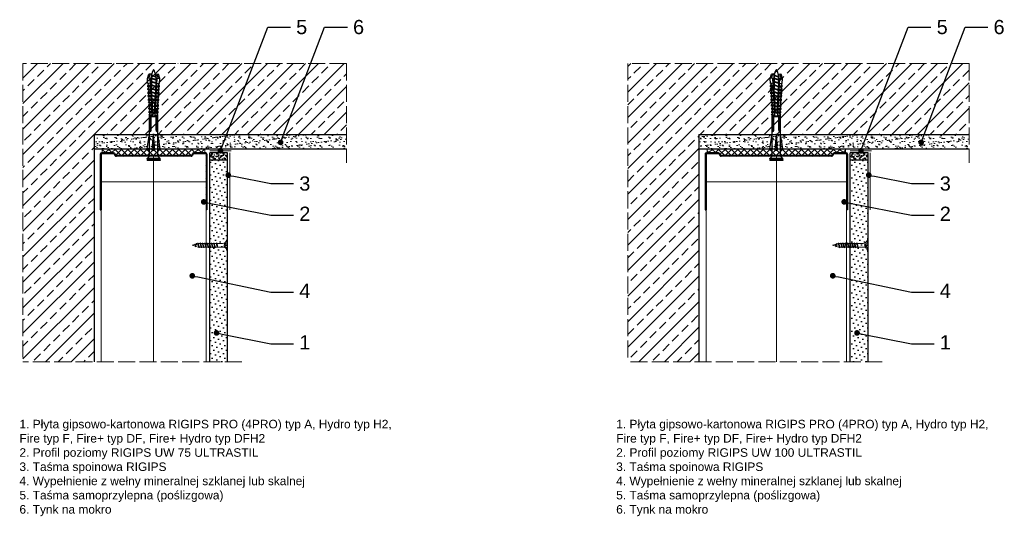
# Model space of a CAD drawing. Header units: millimetres. Extents: x 1963 to 3093, y 411 to 1406.
# Tile 3 of 3: x 2399 to 3091, y 1055 to 1405. Entities that reach past the tile are written whole.
import ezdxf
from ezdxf import colors
from ezdxf.entities.mleader import LeaderData, LeaderLine
from ezdxf.math import Vec2, Vec3

# ---------------------------------------------------------------- set-up
doc = ezdxf.new("R2010")
doc.units = ezdxf.units.MM
doc.linetypes.add('ACAD_ISO02W100', pattern=[15, 12, -3])
for name, color, linetype, lineweight in [('_ISOVER WELNA', 7, 'BATTING', 9), ('_RIGIPS AKCESORIA', 7, 'Continuous', 18), ('_RIGIPS G-K', 7, 'Continuous', 25), ('_RIGIPS PROFIL', 7, 'Continuous', 18), ('KRESKOWANIE', 7, 'Continuous', 9), ('OPISY', 7, 'Continuous', 9), ('PRZERYWANA', 7, 'ACAD_ISO02W100', 9)]:
    doc.layers.add(name, color=color, linetype=linetype, lineweight=lineweight)
doc.styles.get("Standard").update_dxf_attribs({"font": 'arial.ttf'})
doc.linetypes.add('BATTING', pattern='A,0.00254,-2.54,[134,ltypeshp.shx,S=2.54,R=0,X=-2.54,Y=0],-5.08,[134,ltypeshp.shx,S=2.54,R=180,X=2.54,Y=0],-2.54', length=10.16254)

# ---------------------------------------------------------------- blocks, each defined once
blk = doc.blocks.new('UW 75 ULTRASTIL')
h = blk.add_hatch()
h.set_pattern_fill('ANSI31', color=256, scale=0.5, style=0)
h.paths.add_polyline_path([(-11.93, 0.56), (-11.6, 1.24, -0.286951), (-10.7, 1.8), (10.18, 1.8), (41.3, 1.8, -0.286951), (42.2, 1.24), (42.53, 0.56, 0.286951), (43.43, 0), (52, 0, 0.414214), (52.8, 0.8), (52.8, 40), (52.25, 40), (52.25, 0.8, -0.414214), (52, 0.55), (43.77, 0.55, -0.286951), (42.87, 1.11), (42.54, 1.79, 0.286951), (41.64, 2.35), (-11.04, 2.35, 0.286951), (-11.94, 1.79), (-12.27, 1.11, -0.286951), (-13.17, 0.55), (-21.4, 0.55, -0.414214), (-21.65, 0.8), (-21.65, 40), (-22.2, 40), (-22.2, 0.8, 0.414214), (-21.4, 0), (-12.83, 0, 0.286951)])
for p, q in [((-22.2, 0.8), (-22.2, 40)), ((-22.2, 40), (-21.65, 40)), ((-21.65, 0.8), (-21.65, 40)), ((52.25, 0.8), (52.25, 40)), ((52.8, 40), (52.25, 40)), ((52.8, 0.8), (52.8, 40)), ((-21.4, 0.55), (-13.17, 0.55)), ((-21.4, 0), (-12.83, 0)), ((-12.27, 1.11), (-11.94, 1.79)), ((-11.93, 0.56), (-11.6, 1.24)), ((-11.04, 2.35), (41.64, 2.35)), ((-10.7, 1.8), (41.3, 1.8)), ((42.53, 0.56), (42.2, 1.24)), ((42.87, 1.11), (42.54, 1.79)), ((43.43, 0), (52, 0)), ((43.77, 0.55), (52, 0.55))]:
    blk.add_line(p, q)
for centre, radius, start, end in [((-21.4, 0.8), 0.8, 180, 270), ((-21.4, 0.8), 0.25, 180, 270), ((-13.17, 1.55), 1, 270, 334.04349), ((-12.83, 1), 1, 270, 334.04349), ((-11.04, 1.35), 1, 90, 154.04349), ((-10.7, 0.8), 1, 90, 154.04349), ((41.3, 0.8), 1, 25.95651, 90), ((41.64, 1.35), 1, 25.95651, 90), ((43.43, 1), 1, 205.95651, 270), ((43.77, 1.55), 1, 205.95651, 270), ((52, 0.8), 0.8, 270, 0), ((52, 0.8), 0.25, 270, 0)]:
    blk.add_arc(centre, radius, start, end)
blk = doc.blocks.new('UW 100 ULTRASTIL')
h = blk.add_hatch()
h.set_pattern_fill('ANSI31', color=256, scale=0.5, style=0)
h.paths.add_polyline_path([(166.82, 2.35), (89.14, 2.35, 0.286951), (88.24, 1.79), (87.91, 1.11, -0.286951), (87.01, 0.55), (78.78, 0.55, -0.414214), (78.53, 0.8), (78.53, 40), (77.98, 40), (77.98, 0.8, 0.414214), (78.78, 0), (87.35, 0, 0.286951), (88.25, 0.56), (88.58, 1.24, -0.286951), (89.48, 1.8), (166.48, 1.8, -0.286951), (167.38, 1.24), (167.71, 0.56, 0.286951), (168.61, 0), (177.18, 0, 0.414214), (177.98, 0.8), (177.98, 40), (177.43, 40), (177.43, 0.8, -0.414214), (177.18, 0.55), (168.95, 0.55, -0.286951), (168.05, 1.11), (167.72, 1.79, 0.286951)])
for p, q in [((77.98, 0.8), (77.98, 40)), ((77.98, 40), (78.53, 40)), ((78.53, 0.8), (78.53, 40)), ((177.43, 0.8), (177.43, 40)), ((177.98, 40), (177.43, 40)), ((177.98, 0.8), (177.98, 40)), ((78.78, 0.55), (87.01, 0.55)), ((78.78, 0), (87.35, 0)), ((87.91, 1.11), (88.24, 1.79)), ((88.25, 0.56), (88.58, 1.24)), ((89.14, 2.35), (166.82, 2.35)), ((89.48, 1.8), (166.48, 1.8)), ((167.71, 0.56), (167.38, 1.24)), ((168.05, 1.11), (167.72, 1.79)), ((168.61, 0), (177.18, 0)), ((168.95, 0.55), (177.18, 0.55))]:
    blk.add_line(p, q)
for centre, radius, start, end in [((78.78, 0.8), 0.8, 180, 270), ((78.78, 0.8), 0.25, 180, 270), ((87.01, 1.55), 1, 270, 334.04349), ((87.35, 1), 1, 270, 334.04349), ((89.14, 1.35), 1, 90, 154.04349), ((89.48, 0.8), 1, 90, 154.04349), ((166.48, 0.8), 1, 25.95651, 90), ((166.82, 1.35), 1, 25.95651, 90), ((168.61, 1), 1, 205.95651, 270), ((168.95, 1.55), 1, 205.95651, 270), ((177.18, 0.8), 0.8, 270, 0), ((177.18, 0.8), 0.25, 270, 0)]:
    blk.add_arc(centre, radius, start, end)
blk = doc.blocks.new('TN 25')
at = {"layer": '_RIGIPS AKCESORIA'}
for p, q in [((0, -0.84), (0, 7.16)), ((0, 7.16), (0.46, 7.16)), ((0.46, 7.16), (0.46, 4.78)), ((0.46, 4.78), (0, 4.78)), ((0, 3.5), (1.77, 3.5)), ((0, 2.83), (1.77, 2.83)), ((0.46, 1.64), (0, 1.64)), ((0.46, -0.84), (0.46, 1.64)), ((1.77, 3.5), (1.77, 4.2)), ((1.77, 2.83), (1.77, 2.18)), ((3.02, 4.46), (8.47, 4.46)), ((7.49, 2.01), (3.55, 2.01)), ((7.12, 4.46), (7.12, 3.18)), ((8.03, 2.01), (7.12, 4.46)), ((7.12, 3.18), (7.65, 1.53)), ((7.65, 1.53), (8.03, 2.01)), ((9.41, 2.01), (8.03, 2.01)), ((8.47, 4.46), (8.79, 5)), ((9.61, 1.51), (8.47, 4.46)), ((8.79, 5), (9.93, 2.01)), ((9, 4.46), (10.1, 4.46)), ((9.93, 2.01), (9.61, 1.51)), ((11.04, 2.01), (9.93, 2.01)), ((10.1, 4.46), (10.41, 5)), ((11.23, 1.51), (10.1, 4.46)), ((10.41, 5), (11.56, 2.01)), ((10.62, 4.46), (11.67, 4.46)), ((11.56, 2.01), (11.23, 1.51)), ((12.61, 2.01), (11.56, 2.01)), ((11.67, 4.46), (11.99, 5)), ((12.81, 1.51), (11.67, 4.46)), ((11.99, 5), (13.14, 2.01)), ((12.2, 4.46), (13.21, 4.46)), ((13.14, 2.01), (12.81, 1.51)), ((14.15, 2.01), (13.14, 2.01)), ((13.21, 4.46), (13.52, 5)), ((14.34, 1.51), (13.21, 4.46)), ((13.52, 5), (14.67, 2.01)), ((13.73, 4.46), (14.8, 4.46)), ((14.67, 2.01), (14.34, 1.51)), ((15.74, 2.01), (14.67, 2.01)), ((14.8, 4.46), (15.12, 5)), ((15.94, 1.51), (14.8, 4.46)), ((15.12, 5), (16.26, 2.01)), ((15.33, 4.46), (16.42, 4.46)), ((16.26, 2.01), (15.94, 1.51)), ((17.36, 2.01), (16.26, 2.01)), ((16.42, 4.46), (16.73, 5)), ((17.55, 1.51), (16.42, 4.46)), ((16.73, 5), (17.88, 2.01)), ((16.94, 4.46), (17.99, 4.46)), ((17.88, 2.01), (17.55, 1.51)), ((18.93, 2.01), (17.88, 2.01)), ((17.99, 4.46), (18.31, 5)), ((19.13, 1.51), (17.99, 4.46)), ((18.31, 5), (19.45, 2.01)), ((18.52, 4.46), (19.68, 4.46)), ((19.45, 2.01), (19.13, 1.51)), ((19.45, 2.01), (20.62, 2.01)), ((19.68, 4.46), (20, 5)), ((20.82, 1.51), (19.68, 4.46)), ((20, 5), (21.14, 2.01)), ((20.21, 4.46), (20.7, 4.46)), ((20.7, 4.46), (22.28, 3.98)), ((21.14, 2.01), (20.82, 1.51)), ((21.14, 2.01), (21.81, 2.12)), ((21.85, 1.83), (21.67, 3.28)), ((21.67, 3.28), (22.14, 2.4)), ((22.14, 2.4), (21.85, 1.83)), ((22.7, 2.36), (22.14, 2.4)), ((22.28, 3.98), (22.56, 4.37)), ((22.7, 2.36), (22.28, 3.98)), ((22.56, 4.37), (23.03, 2.71)), ((23.03, 2.71), (22.7, 2.36)), ((22.71, 3.85), (25, 3.24)), ((25, 3.24), (23.03, 2.71)), ((0, -0.84), (0.46, -0.84))]:
    blk.add_line(p, q, dxfattribs=at)
for centre, major_axis, ratio, start_param, end_param in [((3.09, 7.67), (0.17, 3.2), 0.826134, 1.773653, 3.180586), ((-0.04, 0.9), (0, 3.93), 0.848176, -0.720942, -0.151112), ((3.37, -1.57), (0.28, 3.57), 0.832181, 0.035984, 1.430787), ((-2.73, 15.91), (0, 14.76), 0.848176, 3.399396, 3.475072), ((0.59, 4.62), (0, 2.81), 0.848176, 3.475072, 3.862535), ((1.66, 3.18), (0, 0.895), 0.848176, -1.552777, -0.720942), ((1.66, 3.18), (0, 0.895), 0.848176, 3.862535, 4.730408)]:
    blk.add_ellipse(centre, major_axis=major_axis, ratio=ratio, start_param=start_param, end_param=end_param, dxfattribs=at)
blk = doc.blocks.new('kolek rozprezny komplet 60')
for p, q in [((390.66, 217.01), (390.76, 218.91)), ((393.15, 216.88), (390.66, 217.01)), ((393.75, 218.75), (390.71, 217.96)), ((393.81, 219.85), (390.76, 218.91)), ((391.67, 216.95), (392.67, 216.95)), ((392.67, 216.95), (391.67, 213.95)), ((392.67, 216.95), (392.07, 213.95)), ((393.07, 216.95), (392.07, 213.95)), ((392.67, 216.95), (393.04, 217.45)), ((393.07, 216.95), (393.04, 217.45)), ((393.07, 216.95), (394.67, 216.95)), ((394.67, 216.95), (393.67, 213.95)), ((393.68, 217.35), (393.81, 219.85)), ((417.38, 216.11), (393.68, 217.35)), ((417.38, 214.79), (393.68, 213.55)), ((420.47, 216.55), (393.71, 217.95)), ((397.41, 219.66), (393.81, 219.85)), ((394.67, 216.95), (394.07, 213.95)), ((395.07, 216.95), (394.07, 213.95)), ((394.67, 216.95), (394.92, 217.29)), ((395.07, 216.95), (395.05, 217.28)), ((395.07, 216.95), (397.07, 216.95)), ((397.07, 216.95), (396.07, 213.95)), ((397.07, 216.95), (396.47, 213.95)), ((397.47, 216.95), (396.47, 213.95)), ((397.07, 216.95), (397.23, 217.17)), ((397.31, 217.76), (397.41, 219.66)), ((397.47, 216.95), (397.46, 217.16)), ((397.47, 216.95), (399.47, 216.95)), ((397.67, 217.14), (397.71, 217.74)), ((399, 219.58), (397.82, 218.98)), ((398.47, 217.1), (398.5, 217.7)), ((399.47, 216.95), (398.47, 213.95)), ((399.47, 216.95), (398.87, 213.95)), ((399.87, 216.95), (398.87, 213.95)), ((398.9, 217.68), (399, 219.58)), ((399.8, 219.54), (399, 219.58)), ((399.47, 216.95), (399.55, 217.05)), ((399.7, 217.64), (399.8, 219.54)), ((399.87, 216.95), (399.87, 217.03)), ((399.87, 216.95), (401.38, 216.95)), ((400.07, 217.02), (400.1, 217.62)), ((401.4, 219.45), (400.22, 218.85)), ((400.87, 216.98), (400.9, 217.58)), ((401.87, 216.92), (400.87, 213.95)), ((401.87, 216.92), (401.27, 213.95)), ((402.26, 216.9), (401.27, 213.95)), ((401.3, 217.56), (401.4, 219.45)), ((402.2, 219.41), (401.4, 219.45)), ((402.1, 217.51), (402.2, 219.41)), ((402.47, 216.89), (402.5, 217.49)), ((403.8, 219.33), (402.61, 218.72)), ((403.27, 216.85), (403.3, 217.45)), ((404.22, 216.8), (403.31, 214.05)), ((403.7, 217.43), (403.8, 219.33)), ((404.24, 216.8), (403.7, 214.07)), ((404.62, 216.78), (403.72, 214.07)), ((404.6, 219.29), (403.8, 219.33)), ((404.5, 217.39), (404.6, 219.29)), ((404.86, 216.77), (404.9, 217.37)), ((406.19, 219.2), (405.01, 218.6)), ((405.66, 216.73), (405.69, 217.32)), ((406.58, 216.68), (405.75, 214.18)), ((406.09, 217.3), (406.19, 219.2)), ((406.62, 216.68), (406.12, 214.2)), ((406.98, 216.66), (406.16, 214.2)), ((406.99, 219.16), (406.19, 219.2)), ((406.89, 217.26), (406.99, 219.16)), ((407.26, 216.64), (407.29, 217.24)), ((408.59, 219.08), (407.41, 218.47)), ((408.06, 216.6), (408.09, 217.2)), ((408.94, 216.55), (408.19, 214.31)), ((408.49, 217.18), (408.59, 219.08)), ((408.99, 216.55), (408.55, 214.33)), ((409.39, 219.03), (408.59, 219.08)), ((409.34, 216.53), (408.6, 214.33)), ((409.29, 217.14), (409.39, 219.03)), ((409.66, 216.52), (409.69, 217.12)), ((410.99, 218.95), (409.8, 218.35)), ((410.46, 216.47), (410.49, 217.07)), ((411.3, 216.43), (410.64, 214.44)), ((410.89, 217.05), (410.99, 218.95)), ((411.37, 216.43), (410.98, 214.45)), ((411.69, 216.41), (411.04, 214.46)), ((412.59, 218.87), (411.4, 218.26)), ((412.05, 216.39), (412.09, 216.99)), ((412.49, 216.97), (412.59, 218.87)), ((413.38, 218.82), (412.59, 218.87)), ((412.85, 216.35), (412.89, 216.95)), ((413.66, 216.31), (413.08, 214.56)), ((413.28, 216.93), (413.38, 218.82)), ((413.75, 216.3), (413.4, 214.58)), ((414.05, 216.29), (413.49, 214.58)), ((414.98, 218.74), (413.8, 218.14)), ((414.45, 216.27), (414.48, 216.86)), ((414.88, 216.84), (414.98, 218.74)), ((415.78, 218.7), (414.98, 218.74)), ((415.25, 216.22), (415.28, 216.82)), ((415.25, 214.68), (415.28, 214.08)), ((416.02, 216.18), (415.52, 214.69)), ((415.68, 216.8), (415.78, 218.7)), ((416.12, 216.18), (415.83, 214.71)), ((416.41, 216.16), (415.93, 214.71)), ((417.38, 218.62), (416.2, 218.01)), ((417.28, 216.72), (417.38, 218.62)), ((418.18, 218.57), (417.38, 218.62)), ((418.22, 215.58), (418.01, 214.95)), ((418.08, 216.68), (418.18, 218.57)), ((419.78, 218.49), (418.59, 217.89)), ((419.68, 216.59), (419.78, 218.49)), ((430.17, 217.15), (419.71, 217.15)), ((431.37, 217.95), (419.75, 217.95)), ((448.67, 218.45), (419.77, 218.45)), ((420.47, 217.15), (420.47, 213.75)), ((420.67, 217.15), (420.67, 213.75)), ((420.87, 217.15), (420.87, 213.75)), ((443.47, 219.95), (432.8, 218.45)), ((444.34, 216.37), (432.8, 215.45)), ((432.8, 215.45), (443.47, 215.45)), ((444.34, 214.53), (432.8, 215.45)), ((443.47, 218.45), (443.47, 219.95)), ((443.47, 219.95), (444.34, 218.45)), ((444.34, 216.37), (443.47, 215.45)), ((444.34, 214.53), (443.47, 215.45)), ((444.34, 214.53), (444.34, 216.37)), ((450.17, 219.95), (448.67, 218.45)), ((448.67, 218.45), (448.67, 212.45)), ((448.67, 216.95), (448.67, 213.95)), ((450.17, 219.95), (450.17, 210.95)), ((450.67, 219.95), (450.17, 219.95)), ((450.67, 219.95), (450.67, 210.95)), ((450.67, 219.35), (451.17, 219.95)), ((451.17, 219.95), (451.67, 219.95)), ((451.17, 219.95), (451.17, 210.95)), ((451.67, 219.95), (451.67, 210.95)), ((393.15, 214.02), (390.66, 213.89)), ((390.66, 213.89), (390.76, 211.99)), ((393.75, 212.15), (390.71, 212.94)), ((393.81, 211.05), (390.76, 211.99)), ((391.67, 213.95), (391.71, 213.45)), ((391.71, 213.45), (392.07, 213.95)), ((392.07, 213.95), (393.67, 213.95)), ((393.67, 213.95), (393.7, 213.55)), ((393.68, 213.55), (393.81, 211.05)), ((420.47, 214.35), (393.71, 212.95)), ((393.78, 213.55), (394.07, 213.95)), ((397.41, 211.24), (393.81, 211.05)), ((394.07, 213.95), (396.07, 213.95)), ((396.07, 213.95), (396.09, 213.67)), ((396.28, 213.68), (396.47, 213.95)), ((396.47, 213.95), (398.47, 213.95)), ((397.31, 213.14), (397.41, 211.24)), ((397.67, 213.76), (397.71, 213.16)), ((399, 211.32), (397.82, 211.93)), ((398.47, 213.95), (398.48, 213.8)), ((398.47, 213.8), (398.5, 213.2)), ((398.77, 213.81), (398.87, 213.95)), ((398.87, 213.95), (400.87, 213.95)), ((398.9, 213.22), (399, 211.32)), ((399.8, 211.36), (399, 211.32)), ((399.7, 213.26), (399.8, 211.36)), ((400.07, 213.88), (400.1, 213.28)), ((401.4, 211.45), (400.22, 212.05)), ((400.87, 213.95), (400.88, 213.92)), ((400.87, 213.92), (400.9, 213.32)), ((401.27, 213.95), (401.38, 213.95)), ((401.27, 213.94), (401.27, 213.95)), ((401.3, 213.35), (401.4, 211.45)), ((402.2, 211.49), (401.4, 211.45)), ((402.1, 213.39), (402.2, 211.49)), ((402.47, 214.01), (402.5, 213.41)), ((403.8, 211.57), (402.61, 212.18)), ((403.27, 214.05), (403.3, 213.45)), ((403.7, 213.47), (403.8, 211.57)), ((404.6, 211.62), (403.8, 211.57)), ((404.5, 213.51), (404.6, 211.62)), ((404.86, 214.13), (404.9, 213.53)), ((406.19, 211.7), (405.01, 212.3)), ((405.66, 214.17), (405.69, 213.58)), ((406.09, 213.6), (406.19, 211.7)), ((406.99, 211.74), (406.19, 211.7)), ((406.89, 213.64), (406.99, 211.74)), ((407.26, 214.26), (407.29, 213.66)), ((408.59, 211.82), (407.41, 212.43)), ((408.06, 214.3), (408.09, 213.7)), ((408.49, 213.72), (408.59, 211.82)), ((409.39, 211.87), (408.59, 211.82)), ((409.29, 213.76), (409.39, 211.87)), ((409.66, 214.38), (409.69, 213.79)), ((410.99, 211.95), (409.8, 212.55)), ((410.46, 214.43), (410.49, 213.83)), ((410.89, 213.85), (410.99, 211.95)), ((412.59, 212.03), (411.4, 212.64)), ((412.05, 214.51), (412.09, 213.91)), ((412.49, 213.93), (412.59, 212.03)), ((413.38, 212.08), (412.59, 212.03)), ((412.85, 214.55), (412.89, 213.95)), ((413.28, 213.97), (413.38, 212.08)), ((414.98, 212.16), (413.8, 212.76)), ((414.45, 214.64), (414.48, 214.04)), ((414.88, 214.06), (414.98, 212.16)), ((415.78, 212.2), (414.98, 212.16)), ((415.68, 214.1), (415.78, 212.2)), ((417.38, 212.29), (416.2, 212.89)), ((417.28, 214.18), (417.38, 212.29)), ((418.18, 212.33), (417.38, 212.29)), ((418.08, 214.22), (418.18, 212.33)), ((419.78, 212.41), (418.59, 213.01)), ((419.68, 214.31), (419.78, 212.41)), ((430.17, 213.75), (419.71, 213.75)), ((431.37, 212.95), (419.75, 212.95)), ((448.67, 212.45), (419.77, 212.45)), ((443.47, 210.95), (432.8, 212.45)), ((443.47, 212.45), (443.47, 210.95)), ((443.47, 210.95), (444.34, 212.45)), ((450.17, 210.95), (448.67, 212.45)), ((450.67, 210.95), (450.17, 210.95)), ((450.67, 211.55), (451.17, 210.95)), ((451.17, 210.95), (451.67, 210.95))]:
    blk.add_line(p, q)
for centre, radius, start, end in [((393.41, 206.24), 10.85, 99.20383, 121.90826), ((393.41, 224.66), 10.85, 238.09174, 260.79617), ((393.65, 216.85), 0.5, 87, 177), ((397.68, 219.24), 0.3, 177, 297), ((400.08, 219.12), 0.3, 177, 297), ((402.48, 218.99), 0.3, 177, 297), ((404.87, 218.87), 0.3, 177, 297), ((407.27, 218.74), 0.3, 177, 297), ((409.67, 218.61), 0.3, 177, 297), ((411.27, 218.53), 0.3, 177, 297), ((413.66, 218.41), 0.3, 177, 297), ((416.06, 218.28), 0.3, 177, 297), ((417.55, 215.45), 0.682, 255.86037, 104.13858), ((418.46, 218.15), 0.3, 177, 297), ((422.67, 216.95), 1, 90, 168.46304), ((430.17, 218.45), 1.3, 270, 0), ((393.65, 214.05), 0.5, 183, 273), ((397.68, 211.66), 0.3, 63, 183), ((400.08, 211.78), 0.3, 63, 183), ((402.48, 211.91), 0.3, 63, 183), ((404.87, 212.03), 0.3, 63, 183), ((407.27, 212.16), 0.3, 63, 183), ((409.67, 212.29), 0.3, 63, 183), ((411.27, 212.37), 0.3, 63, 183), ((413.66, 212.5), 0.3, 63, 183), ((416.06, 212.62), 0.3, 63, 183), ((418.46, 212.75), 0.3, 63, 183), ((422.67, 213.95), 1, 191.53696, 270), ((430.17, 212.45), 1.3, 0, 90)]:
    blk.add_arc(centre, radius, start, end)
blk = doc.blocks.new('_Dot')
at = {"color": 0, "linetype": 'ByBlock', "lineweight": -2}
blk.add_line((-0.5, 0), (-1, 0), dxfattribs=at)
at = {"color": 0, "linetype": 'ByBlock', "const_width": 0.5}
blk.add_lwpolyline([(-0.25, 0, 1), (0.25, 0, 1)], format="xyb", close=True, dxfattribs=at)

msp = doc.modelspace()

# ---------------------------------------------------------------- hatches: boundary and pattern name
at = {"layer": '_RIGIPS G-K'}
h = msp.add_hatch(dxfattribs=at)
h.set_pattern_fill('AR-SAND', color=256, scale=0.05, angle=180, style=0)
h.set_pattern_definition([(217.5, (4132.0426, 2745.2575), (0.0800016, -2.4470662), [0, -1.9304, 0, -2.159, 0, -2.06375]), (187.5, (4132.0426, 2745.2575), (-2.2476164, -3.5841255), [0, -1.0414, 0, -1.7399, 0, -0.66675]), (147.5, (4133.6047, 2745.2575), (-3.9549619, -0.007186), [0, -0.635, 0, -2.286, 0, -2.9845]), (137.5, (4133.6047, 2745.2575), (-3.817782, -1.1146466), [0, -0.3175, 0, -1.4986, 0, -1.7145])])
h.paths.add_polyline_path([(2532.77, 1306.13), (2545.27, 1306.13), (2545.27, 1311.13), (2532.77, 1311.13)])
h = msp.add_hatch(dxfattribs=at)
h.set_pattern_fill('AR-SAND', color=256, scale=0.05, angle=180, style=0)
h.set_pattern_definition([(217.5, (4582.4498, 2745.2575), (0.0800016, -2.4470662), [0, -1.9304, 0, -2.159, 0, -2.06375]), (187.5, (4582.4498, 2745.2575), (-2.2476164, -3.5841255), [0, -1.0414, 0, -1.7399, 0, -0.66675]), (147.5, (4584.012, 2745.2575), (-3.9549619, -0.007186), [0, -0.635, 0, -2.286, 0, -2.9845]), (137.5, (4584.012, 2745.2575), (-3.817782, -1.1146466), [0, -0.3175, 0, -1.4986, 0, -1.7145])])
h.paths.add_polyline_path([(2983.17, 1306.13), (2995.67, 1306.13), (2995.67, 1311.13), (2983.17, 1311.13)])
h = msp.add_hatch(dxfattribs=at)
h.set_pattern_fill('DOTS', color=256, scale=2, angle=225, style=0)
h.set_pattern_definition([(225, (-108.0073, -3), (1.122532, -3.367596), [0, -3.175])])
h.paths.add_polyline_path([(2532.77, 1164.13), (2545.27, 1164.13), (2545.27, 1306.13), (2532.77, 1306.13)])
h = msp.add_hatch(dxfattribs=at)
h.set_pattern_fill('DOTS', color=256, scale=2, angle=225, style=0)
h.set_pattern_definition([(225, (3.9, -3), (1.122532, -3.367596), [0, -3.175])])
h.paths.add_polyline_path([(2983.17, 1164.13), (2995.67, 1164.13), (2995.67, 1306.13), (2983.17, 1306.13)])
at = {"layer": 'KRESKOWANIE'}
h = msp.add_hatch(dxfattribs=at)
h.set_pattern_fill('ANSI33', color=256, scale=2, style=0)
h.set_pattern_definition([(45, (-111.907, 0), (-8.980256, 8.980256), []), (45, (-102.927, 0), (-8.980256, 8.980256), [6.35, -3.175])])
h.paths.add_polyline_path([(2628.87, 1374.13), (2401.37, 1374.13), (2401.37, 1164.13), (2451.37, 1164.13), (2451.37, 1324.13), (2628.87, 1324.13)])
h = msp.add_hatch(dxfattribs=at)
h.set_pattern_fill('ANSI33', color=256, scale=2, style=0)
h.paths.add_polyline_path([(3066.77, 1374.13), (2826.77, 1374.13), (2826.77, 1164.13), (2876.77, 1164.13), (2876.77, 1324.13), (3066.77, 1324.13)])
h = msp.add_hatch(dxfattribs=at)
h.set_pattern_fill('AR-SAND', color=256, scale=0.1, style=0)
h.set_pattern_definition([(37.5, (-111.9073, 0), (-0.160003, 4.8941324), [0, -3.8608, 0, -4.318, 0, -4.1275]), (7.5, (-111.907, 0), (4.495233, 7.168251), [0, -2.0828, 0, -3.4798, 0, -1.3335]), (327.5, (-115.0315, 0), (7.909924, 0.014372), [0, -1.27, 0, -4.572, 0, -5.969]), (317.5, (-115.0315, 0), (7.635565, 2.229293), [0, -0.635, 0, -2.9972, 0, -3.429])])
h.paths.add_polyline_path([(2451.37, 1324.13), (2451.37, 1314.13), (2628.87, 1314.13), (2628.87, 1324.13)])
h = msp.add_hatch(dxfattribs=at)
h.set_pattern_fill('AR-SAND', color=256, scale=0.1, style=0)
h.set_pattern_definition([(37.5, (326, -1e-12), (-0.160003, 4.8941324), [0, -3.8608, 0, -4.318, 0, -4.1275]), (7.5, (326, -1e-12), (4.495233, 7.168251), [0, -2.0828, 0, -3.4798, 0, -1.3335]), (327.5, (322.876, -1e-12), (7.909924, 0.014372), [0, -1.27, 0, -4.572, 0, -5.969]), (317.5, (322.876, -1e-12), (7.635565, 2.229293), [0, -0.635, 0, -2.9972, 0, -3.429])])
h.paths.add_polyline_path([(2876.77, 1324.13), (2876.77, 1314.13), (3066.77, 1314.13), (3066.77, 1324.13)])
h = msp.add_hatch(dxfattribs=at)
h.set_pattern_fill('ANSI37', color=256, angle=270, style=0)
h.set_pattern_definition([(315, (4444.0426, 2748.2575), (2.245064, 2.245064), []), (45, (4444.0426, 2748.2575), (-2.245064, 2.245064), [])])
h.paths.add_polyline_path([(2457.17, 1311.13), (2465.14, 1311.13, -0.286951), (2466.04, 1310.57), (2466.37, 1309.89, 0.286951), (2467.27, 1309.33), (2519.27, 1309.33, 0.286951), (2520.17, 1309.89), (2520.49, 1310.57, -0.286951), (2521.39, 1311.13), (2529.37, 1311.13), (2529.37, 1314.13), (2457.17, 1314.13)])
h = msp.add_hatch(dxfattribs=at)
h.set_pattern_fill('ANSI37', color=256, angle=270, style=0)
h.set_pattern_definition([(315, (4881.9498, 2748.2575), (2.245064, 2.245064), []), (45, (4881.9498, 2748.2575), (-2.245064, 2.245064), [])])
h.paths.add_polyline_path([(2891.45, 1310.57), (2891.78, 1309.89, 0.286951), (2892.68, 1309.33), (2969.67, 1309.33, 0.286951), (2970.57, 1309.89), (2970.9, 1310.57, -0.286951), (2971.8, 1311.13), (2979.77, 1311.13), (2979.77, 1314.13), (2882.57, 1314.13), (2882.57, 1311.13), (2890.55, 1311.13, -0.286951)])

# ---------------------------------------------------------------- linework, layer by layer
for p, q in [((2451.37, 1324.13), (2451.37, 1164.13)), ((2451.37, 1324.13), (2628.87, 1324.13)), ((2876.77, 1324.13), (2876.77, 1164.13)), ((2876.77, 1324.13), (3066.77, 1324.13)), ((2451.37, 1314.13), (2628.87, 1314.13)), ((2876.77, 1314.13), (3066.77, 1314.13))]:
    msp.add_line(p, q)
at = {"layer": '_ISOVER WELNA', "ltscale": 3.6}
msp.add_line((2493.27, 1164.13), (2493.27, 1308.78), dxfattribs=at)
at = {"layer": '_ISOVER WELNA', "ltscale": 4.8}
msp.add_line((2931.17, 1164.13), (2931.17, 1308.78), dxfattribs=at)
at = {"layer": '_RIGIPS AKCESORIA'}
for p, q in [((2532.77, 1312.63), (2547.77, 1312.63)), ((2546.77, 1311.13), (2546.77, 1271.13)), ((2983.17, 1312.63), (2998.17, 1312.63)), ((2997.17, 1311.13), (2997.17, 1271.13))]:
    msp.add_line(p, q, dxfattribs=at)
at = {"layer": '_RIGIPS G-K'}
for p, q in [((2452.87, 1314.13), (2465.37, 1314.13)), ((2532.77, 1164.13), (2532.77, 1311.13)), ((2545.27, 1311.13), (2532.77, 1311.13)), ((2545.27, 1164.13), (2545.27, 1311.13)), ((2890.77, 1314.13), (2903.27, 1314.13)), ((2983.17, 1164.13), (2983.17, 1311.13)), ((2995.67, 1311.13), (2983.17, 1311.13)), ((2995.67, 1164.13), (2995.67, 1311.13)), ((2545.27, 1306.13), (2532.77, 1306.13)), ((2995.67, 1306.13), (2983.17, 1306.13))]:
    msp.add_line(p, q, dxfattribs=at)
at = {"layer": '_RIGIPS PROFIL', "lineweight": 9}
for p, q in [((2456.37, 1290.73), (2530.17, 1290.73)), ((2456.37, 1164.13), (2456.37, 1290.73)), ((2530.17, 1164.13), (2530.17, 1290.73)), ((2881.77, 1290.73), (2980.57, 1290.73)), ((2881.77, 1164.13), (2881.77, 1290.73)), ((2980.57, 1164.13), (2980.57, 1290.73))]:
    msp.add_line(p, q, dxfattribs=at)
at = {"layer": 'KRESKOWANIE'}
for p, q in [((2457.17, 1311.13), (2457.17, 1314.13)), ((2529.37, 1311.13), (2529.37, 1314.13)), ((2882.57, 1311.13), (2882.57, 1314.13)), ((2979.77, 1311.13), (2979.77, 1314.13))]:
    msp.add_line(p, q, dxfattribs=at)
at = {"layer": 'PRZERYWANA'}
for p, q in [((2628.87, 1374.13), (2401.37, 1374.13)), ((2401.37, 1374.13), (2401.37, 1164.13)), ((2628.87, 1374.13), (2628.87, 1304.13)), ((2628.87, 1374.13), (2628.87, 1304.13)), ((3066.77, 1374.13), (2826.77, 1374.13)), ((2826.77, 1374.13), (2826.77, 1164.13)), ((3066.77, 1374.13), (3066.77, 1304.13)), ((3066.77, 1374.13), (3066.77, 1304.13)), ((2555.27, 1164.13), (2401.37, 1164.13)), ((3005.67, 1164.13), (2826.77, 1164.13))]:
    msp.add_line(p, q, dxfattribs=at)

# ---------------------------------------------------------------- block references
for name, p, rotation in [('kolek rozprezny komplet 60', (2277.82, 1757.45), 270), ('kolek rozprezny komplet 60', (2715.72, 1757.45), 270), ('UW 75 ULTRASTIL', (2508.57, 1311.13), 180), ('UW 100 ULTRASTIL', (3059.15, 1311.13), 180)]:
    msp.add_blockref(name, p, dxfattribs=dict(rotation=rotation))
at = {"layer": '_RIGIPS AKCESORIA', "rotation": 180}
for p in [(2545.27, 1249.37), (2995.67, 1249.37)]:
    msp.add_blockref('TN 25', p, dxfattribs=at)

# ---------------------------------------------------------------- texts
at = {"char_height": 6, "attachment_point": 1}
for s, insert, width in [('1. Płyta gipsowo-kartonowa RIGIPS PRO (4PRO) typ A, Hydro typ H2, Fire typ F, Fire+ typ DF, Fire+ Hydro typ DFH2\\P2. Profil poziomy RIGIPS UW 75 ULTRASTIL\\P3. Taśma spoinowa RIGIPS\\P4. Wypełnienie z wełny mineralnej szklanej lub skalnej\\P5. Taśma samoprzylepna (poślizgowa)\\P6. Tynk na mokro', (2398.91, 1123.28), 264.9937), ('1. Płyta gipsowo-kartonowa RIGIPS PRO (4PRO) typ A, Hydro typ H2, Fire typ F, Fire+ typ DF, Fire+ Hydro typ DFH2\\P2. Profil poziomy RIGIPS UW 100 ULTRASTIL\\P3. Taśma spoinowa RIGIPS\\P4. Wypełnienie z wełny mineralnej szklanej lub skalnej\\P5. Taśma samoprzylepna (poślizgowa)\\P6. Tynk na mokro', (2818.55, 1123.28), 263.9443)]:
    msp.add_mtext(s, dxfattribs=dict(at, insert=insert, width=width))

# ---------------------------------------------------------------- leaders
at = {"layer": 'OPISY'}
ml = msp.add_multileader_mtext('Standard', dxfattribs=at)
ml.set_content('5', color=256)
ml.set_leader_properties()
ml.set_arrow_properties(name='DOT')
ml.build(insert=Vec2(0, 0))
ctx = ml.context
ctx.base_point, ctx.char_height, ctx.landing_gap_size, ctx.plane_origin = Vec3(2589.5, 1399.67), 10, 4, Vec3(2396.92, 1543.33)
notes = []
notes.append((ctx, [(0, (1, 1, 0), (2573.5, 1399.67), (1, 0), 16, [(0, [(2540.27, 1312.63)], 0, [])])]))
ctx.mtext.insert, ctx.mtext.flow_direction = Vec3(2593.5, 1404.76), 5
ml = msp.add_multileader_mtext('Standard', dxfattribs=at)
ml.set_content('6', color=256)
ml.set_leader_properties()
ml.set_arrow_properties(name='DOT')
ml.build(insert=Vec2(0, 0))
ctx = ml.context
ctx.base_point, ctx.char_height, ctx.landing_gap_size, ctx.plane_origin = Vec3(2629.5, 1399.67), 10, 4, Vec3(2436.91, 1543.33)
notes.append((ctx, [(0, (1, 1, 0), (2613.5, 1399.67), (1, 0), 16, [(0, [(2582.58, 1318.58)], 0, [])])]))
ctx.mtext.insert, ctx.mtext.flow_direction = Vec3(2633.5, 1404.76), 5
ml = msp.add_multileader_mtext('Standard', dxfattribs=at)
ml.set_content('5', color=256)
ml.set_leader_properties()
ml.set_arrow_properties(name='DOT')
ml.build(insert=Vec2(0, 0))
ctx = ml.context
ctx.base_point, ctx.char_height, ctx.landing_gap_size, ctx.plane_origin = Vec3(3039.91, 1399.67), 10, 4, Vec3(2847.32, 1543.33)
notes.append((ctx, [(0, (1, 1, 0), (3023.91, 1399.67), (1, 0), 16, [(0, [(2990.67, 1312.63)], 0, [])])]))
ctx.mtext.insert, ctx.mtext.flow_direction = Vec3(3043.91, 1404.76), 5
ml = msp.add_multileader_mtext('Standard', dxfattribs=at)
ml.set_content('6', color=256)
ml.set_leader_properties()
ml.set_arrow_properties(name='DOT')
ml.build(insert=Vec2(0, 0))
ctx = ml.context
ctx.base_point, ctx.char_height, ctx.landing_gap_size, ctx.plane_origin = Vec3(3079.91, 1399.67), 10, 4, Vec3(2887.32, 1543.33)
notes.append((ctx, [(0, (1, 1, 0), (3063.91, 1399.67), (1, 0), 16, [(0, [(3032.99, 1318.58)], 0, [])])]))
ctx.mtext.insert, ctx.mtext.flow_direction = Vec3(3083.91, 1404.76), 5
ml = msp.add_multileader_mtext('Standard', dxfattribs=at)
ml.set_content('3', color=256)
ml.set_leader_properties()
ml.set_arrow_properties(name='DOT')
ml.build(insert=Vec2(0, 0))
ctx = ml.context
ctx.base_point, ctx.char_height, ctx.landing_gap_size, ctx.plane_origin = Vec3(2591.7, 1289.53), 10, 4, Vec3(2399.11, 1433.19)
notes.append((ctx, [(0, (1, 1, 0), (2575.7, 1289.53), (1, 0), 16, [(0, [(2545.78, 1295.51)], 0, [])])]))
ctx.mtext.insert, ctx.mtext.flow_direction = Vec3(2595.7, 1294.62), 5
ml = msp.add_multileader_mtext('Standard', dxfattribs=at)
ml.set_content('3', color=256)
ml.set_leader_properties()
ml.set_arrow_properties(name='DOT')
ml.build(insert=Vec2(0, 0))
ctx = ml.context
ctx.base_point, ctx.char_height, ctx.landing_gap_size, ctx.plane_origin = Vec3(3042.11, 1289.53), 10, 4, Vec3(2849.52, 1433.19)
notes.append((ctx, [(0, (1, 1, 0), (3026.11, 1289.53), (1, 0), 16, [(0, [(2996.19, 1295.51)], 0, [])])]))
ctx.mtext.insert, ctx.mtext.flow_direction = Vec3(3046.11, 1294.62), 5
ml = msp.add_multileader_mtext('Standard', dxfattribs=at)
ml.set_content('2', color=256)
ml.set_leader_properties()
ml.set_arrow_properties(name='DOT')
ml.build(insert=Vec2(0, 0))
ctx = ml.context
ctx.base_point, ctx.char_height, ctx.landing_gap_size, ctx.plane_origin = Vec3(2591.7, 1267.32), 10, 4, Vec3(2399.11, 1410.98)
notes.append((ctx, [(0, (1, 1, 0), (2575.7, 1267.32), (1, 0), 16, [(0, [(2528.5, 1276.67)], 0, [])])]))
ctx.mtext.insert, ctx.mtext.flow_direction = Vec3(2595.7, 1273.32), 5
ml = msp.add_multileader_mtext('Standard', dxfattribs=at)
ml.set_content('2', color=256)
ml.set_leader_properties()
ml.set_arrow_properties(name='DOT')
ml.build(insert=Vec2(0, 0))
ctx = ml.context
ctx.base_point, ctx.char_height, ctx.landing_gap_size, ctx.plane_origin = Vec3(3042.11, 1267.32), 10, 4, Vec3(2849.52, 1410.98)
notes.append((ctx, [(0, (1, 1, 0), (3026.11, 1267.32), (1, 0), 16, [(0, [(2978.91, 1276.67)], 0, [])])]))
ctx.mtext.insert, ctx.mtext.flow_direction = Vec3(3046.11, 1273.32), 5
ml = msp.add_multileader_mtext('Standard', dxfattribs=at)
ml.set_content('4', color=256)
ml.set_leader_properties()
ml.set_arrow_properties(name='DOT')
ml.build(insert=Vec2(0, 0))
ctx = ml.context
ctx.base_point, ctx.char_height, ctx.landing_gap_size, ctx.plane_origin = Vec3(2591.7, 1213.13), 10, 4, Vec3(2399.11, 1356.79)
notes.append((ctx, [(0, (1, 1, 0), (2575.7, 1213.13), (1, 0), 16, [(0, [(2520.46, 1224.66)], 0, [])])]))
ctx.mtext.insert, ctx.mtext.flow_direction = Vec3(2595.7, 1219.13), 5
ml = msp.add_multileader_mtext('Standard', dxfattribs=at)
ml.set_content('4', color=256)
ml.set_leader_properties()
ml.set_arrow_properties(name='DOT')
ml.build(insert=Vec2(0, 0))
ctx = ml.context
ctx.base_point, ctx.char_height, ctx.landing_gap_size, ctx.plane_origin = Vec3(3042.11, 1213.13), 10, 4, Vec3(2849.52, 1356.79)
notes.append((ctx, [(0, (1, 1, 0), (3026.11, 1213.13), (1, 0), 16, [(0, [(2970.87, 1224.66)], 0, [])])]))
ctx.mtext.insert, ctx.mtext.flow_direction = Vec3(3046.11, 1219.13), 5
ml = msp.add_multileader_mtext('Standard', dxfattribs=at)
ml.set_content('1', color=256)
ml.set_leader_properties()
ml.set_arrow_properties(name='DOT')
ml.build(insert=Vec2(0, 0))
ctx = ml.context
ctx.base_point, ctx.char_height, ctx.landing_gap_size, ctx.plane_origin = Vec3(2591.7, 1176.87), 10, 4, Vec3(2399.11, 1320.53)
notes.append((ctx, [(0, (1, 1, 0), (2575.7, 1176.87), (1, 0), 16, [(0, [(2537.51, 1184.44)], 0, [])])]))
ctx.mtext.insert, ctx.mtext.flow_direction = Vec3(2595.7, 1182.87), 5
ml = msp.add_multileader_mtext('Standard', dxfattribs=at)
ml.set_content('1', color=256)
ml.set_leader_properties()
ml.set_arrow_properties(name='DOT')
ml.build(insert=Vec2(0, 0))
ctx = ml.context
ctx.base_point, ctx.char_height, ctx.landing_gap_size, ctx.plane_origin = Vec3(3042.11, 1176.87), 10, 4, Vec3(2849.52, 1320.53)
notes.append((ctx, [(0, (1, 1, 0), (3026.11, 1176.87), (1, 0), 16, [(0, [(2987.92, 1184.44)], 0, [])])]))
ctx.mtext.insert, ctx.mtext.flow_direction = Vec3(3046.11, 1182.87), 5
for ctx, leaders in notes:
    for number, flags, end, landing, length, lines in leaders:
        leader = LeaderData()
        leader.index, (leader.has_last_leader_line, leader.has_dogleg_vector, leader.attachment_direction) = number, flags
        leader.last_leader_point, leader.dogleg_vector, leader.dogleg_length = Vec3(end), Vec3(landing), length
        for number, points, colour, breaks in lines:
            line = LeaderLine()
            line.index, line.vertices, line.color, line.breaks = number, Vec3.list(points), colors.encode_raw_color(colour), breaks
            leader.lines.append(line)
        ctx.leaders.append(leader)

doc.saveas('drawing.dxf')
